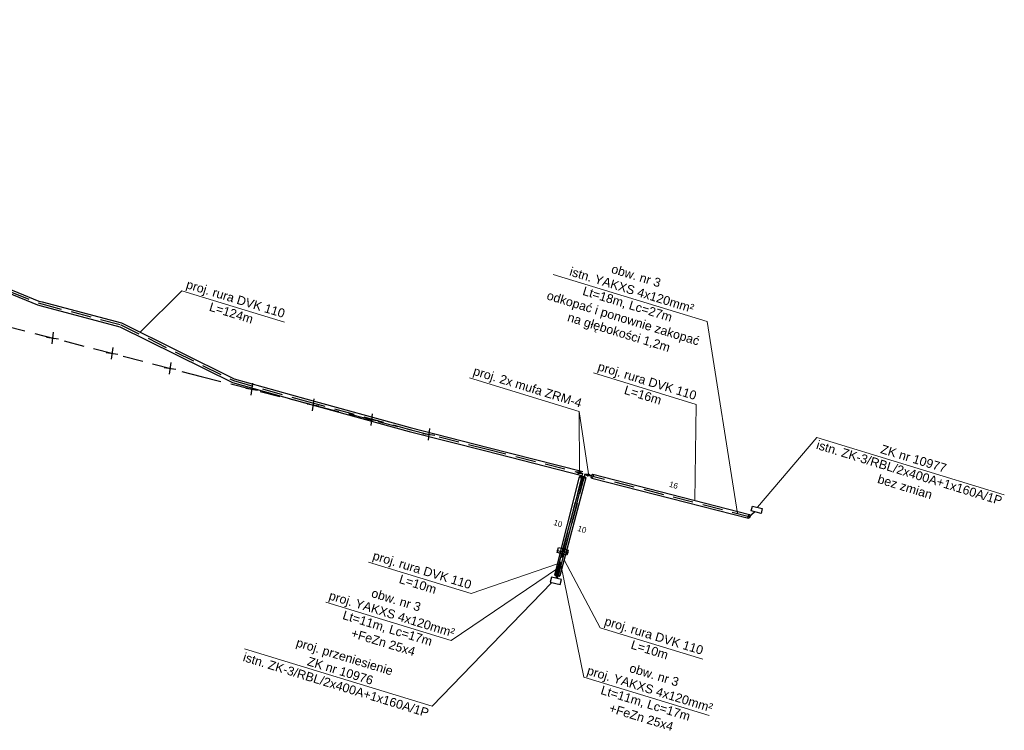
# Model space of a CAD drawing. Header units: metres. Extents: x 7458103 to 7458827, y 5635995 to 5636185.
# Tile 6 of 6: x 7458730 to 7458827, y 5635995 to 5636065. Entities that reach past the tile are written whole.
import ezdxf

# ---------------------------------------------------------------- set-up
doc = ezdxf.new("R2010")
doc.units = ezdxf.units.M
doc.linetypes.add('JIS_02_2.0', pattern=[3, 2, -1])
doc.layers.add('el demontaż', color=1, linetype='Continuous', lineweight=30)
doc.layers.add('el proj. mufa', color=1, linetype='Continuous', lineweight=18)
for name, color, linetype, true_color in [('el istn. linia kablowa', 7, 'Continuous', 0x000000), ('el istn. złącze', 7, 'Continuous', 0x000000), ('el opis', 7, 'Continuous', 0x000000)]:
    doc.layers.add(name, color=color, linetype=linetype, true_color=true_color)
for name, color, linetype in [('el proj. linia kablowa', 1, 'Continuous'), ('el proj. rura', 1, 'Continuous'), ('el proj. złącze', 1, 'Continuous')]:
    doc.layers.add(name, color=color, linetype=linetype)
doc.styles.add('ARIAL', font='arial.ttf')
doc.styles.get("Standard").update_dxf_attribs({"font": 'arial.ttf'})
doc.dimstyles.get("Standard").update_dxf_attribs({"dimtxt": 0.18, "dimasz": 0.18, "dimexe": 0.18, "dimexo": 0.0625, "dimgap": 0.09, "dimtad": 0, "dimtih": 1, "dimtoh": 1, "dimdec": 4, "dimzin": 0, "dimdsep": 46, "dimtxsty": 'Standard', "dimcen": 0.09, "dimadec": 0, "dimazin": 0, "dimtfac": 1, "dimtdec": 4, "dimtofl": 0, "dimtmove": 0, "dimatfit": 3, "dimfxl": 0, "dimtolj": 1, "dimtzin": 0, "dimarcsym": 0})

# ---------------------------------------------------------------- blocks, each defined once
blk = doc.blocks.new('*D29823')
at = {"color": 0, "insert": (7483955.51, 5621872.42), "char_height": 1, "attachment_point": 5}
blk.add_mtext('\\A1;10', dxfattribs=at)
blk = doc.blocks.new('_None')
blk = doc.blocks.new('*D29878')
at = {"color": 0, "insert": (7483960.3, 5621854.77), "char_height": 1, "attachment_point": 5}
blk.add_mtext('\\A1;10', dxfattribs=at)
blk = doc.blocks.new('*D30318')
at = {"color": 0, "insert": (7483971.95, 5621866.3), "char_height": 1, "attachment_point": 5}
blk.add_mtext('\\A1;16', dxfattribs=at)
blk = doc.blocks.new('*U29822')
at = {"color": 1}
for points in [[(7483957.61286, 5621863.61925), (7483956.74017, 5621881.38603)], [(7483958.31149, 5621863.65357), (7483957.43881, 5621881.42035)]]:
    blk.add_lwpolyline(points, dxfattribs=at)
for centre in [(7483957.08949, 5621881.40319), (7483957.96217, 5621863.63641)]:
    blk.add_ellipse(centre, major_axis=(-0.34932, -0.01716), ratio=0.466062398, start_param=-3.141592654, end_param=3.141592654, dxfattribs=at)
at = {"color": 18, "true_color": 0x000000}
dim = blk.add_aligned_dim(p1=(7483957.96217, 5621863.63641), p2=(7483957.08949, 5621881.40319), distance=2.01601, dimstyle='Standard', override={"dimscale": 1, "dimtxt": 1, "dimtih": 1, "dimtoh": 1, "dimlfac": 0.56, "dimrnd": 0.1, "dimzin": 8, "dimblk1": 'None', "dimblk2": 'None', "dimsah": 1, "dimse1": 1, "dimse2": 1, "dimsd1": 1, "dimsd2": 1, "dimlwd": 0}, dxfattribs=at)
dim.commit()
dim.dimension.update_dxf_attribs({"geometry": '*D29823', "text_midpoint": (7483955.51225, 5621872.42089)})
blk = doc.blocks.new('*U29877')
at = {"color": 1}
for points in [[(7483957.61266, 5621863.62383), (7483958.25563, 5621845.75531)], [(7483958.31169, 5621863.64899), (7483958.95466, 5621845.78047)]]:
    blk.add_lwpolyline(points, dxfattribs=at)
for centre in [(7483957.96217, 5621863.63641), (7483958.60514, 5621845.7679)]:
    blk.add_ellipse(centre, major_axis=(0.34951, 0.01258), ratio=0.466062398, start_param=-3.141592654, end_param=3.141592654, dxfattribs=at)
at = {"color": 18, "true_color": 0x000000}
dim = blk.add_aligned_dim(p1=(7483957.96217, 5621863.63641), p2=(7483958.60514, 5621845.7679), distance=2.01601, dimstyle='Standard', override={"dimscale": 1, "dimtxt": 1, "dimtih": 1, "dimtoh": 1, "dimlfac": 0.56, "dimrnd": 0.1, "dimzin": 8, "dimblk1": 'None', "dimblk2": 'None', "dimsah": 1, "dimse1": 1, "dimse2": 1, "dimsd1": 1, "dimsd2": 1, "dimlwd": 0}, dxfattribs=at)
dim.commit()
dim.dimension.update_dxf_attribs({"geometry": '*D29878', "text_midpoint": (7483960.29836, 5621854.77465)})
blk = doc.blocks.new('*U30317')
at = {"color": 1}
for points in [[(7483957.78332, 5621863.97832), (7483986.27128, 5621865.28476)], [(7483957.81537, 5621863.27957), (7483986.30332, 5621864.58601)]]:
    blk.add_lwpolyline(points, dxfattribs=at)
for centre in [(7483986.2873, 5621864.93539), (7483957.79934, 5621863.62894)]:
    blk.add_ellipse(centre, major_axis=(-0.01602, 0.34937), ratio=0.466062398, start_param=-3.141592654, end_param=3.141592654, dxfattribs=at)
at = {"color": 18, "true_color": 0x000000}
dim = blk.add_aligned_dim(p1=(7483957.79934, 5621863.62894), p2=(7483986.2873, 5621864.93539), distance=2.01601, dimstyle='Standard', override={"dimscale": 1, "dimtxt": 1, "dimtih": 1, "dimtoh": 1, "dimlfac": 0.56, "dimrnd": 0.1, "dimzin": 8, "dimblk1": 'None', "dimblk2": 'None', "dimsah": 1, "dimse1": 1, "dimse2": 1, "dimsd1": 1, "dimsd2": 1, "dimlwd": 0}, dxfattribs=at)
dim.commit()
dim.dimension.update_dxf_attribs({"geometry": '*D30318', "text_midpoint": (7483971.95096, 5621866.29606)})

msp = doc.modelspace()

# ---------------------------------------------------------------- hatches: boundary and pattern name
at = {"layer": 'el proj. mufa'}
h = msp.add_hatch(color=256, dxfattribs=at)
h.dxf.hatch_style = 1
h.set_gradient(color1=(255, 0, 0), color2=(255, 0, 0), tint=1)
h.paths.add_polyline_path([(7458785.5, 5636020.02), (7458785.154, 5636019.97), (7458784.873, 5636020.18), (7458785.22, 5636020.23)])
h = msp.add_hatch(color=256, dxfattribs=at)
h.dxf.hatch_style = 1
h.set_gradient(color1=(255, 0, 0), color2=(255, 0, 0), tint=1)
h.paths.add_polyline_path([(7458786.366, 5636019.789), (7458786.02, 5636019.74), (7458785.74, 5636019.95), (7458786.087, 5636019.999)])

# ---------------------------------------------------------------- linework, layer by layer
at = {"layer": 'el demontaż', "linetype": 'Continuous'}
for points in [[(7458733.302, 5636033.972), (7458733.154, 5636032.806)], [(7458732.647, 5636033.479), (7458733.809, 5636033.3)], [(7458739.17, 5636032.458), (7458739.022, 5636031.291)], [(7458738.515, 5636031.964), (7458739.677, 5636031.785)], [(7458744.231, 5636030.489), (7458745.393, 5636030.31)], [(7458744.887, 5636030.983), (7458744.738, 5636029.816)], [(7458752.299, 5636028.423), (7458753.462, 5636028.244)], [(7458752.955, 5636028.916), (7458752.806, 5636027.75)], [(7458759.002, 5636027.375), (7458758.854, 5636026.209)], [(7458758.347, 5636026.882), (7458759.509, 5636026.703)], [(7458764.106, 5636025.414), (7458765.268, 5636025.235)], [(7458764.761, 5636025.908), (7458764.613, 5636024.741)], [(7458770.426, 5636024.464), (7458770.278, 5636023.297)], [(7458769.771, 5636023.97), (7458770.933, 5636023.791)], [(7458783.624, 5636012.913), (7458783.476, 5636011.747)], [(7458782.969, 5636012.42), (7458784.131, 5636012.24)]]:
    msp.add_lwpolyline(points, dxfattribs=at)
at = {"layer": 'el istn. linia kablowa', "linetype": 'JIS_02_2.0', "lineweight": 30}
for points in [[(7458670.545, 5636061.084), (7458670.7, 5636060.49), (7458671.215, 5636060.235), (7458716.95, 5636037.59), (7458747.91, 5636029.6), (7458768.614, 5636024.324)], [(7458785.74, 5636019.95), (7458801.94, 5636015.79), (7458802.46, 5636016.241)]]:
    msp.add_lwpolyline(points, dxfattribs=at)
at = {"layer": 'el istn. złącze', "linetype": 'Continuous', "lineweight": 30}
for points in [[(7458802.143, 5636016.322), (7458802.268, 5636016.807), (7458803.237, 5636016.558), (7458803.112, 5636016.073), (7458802.143, 5636016.322)], [(7458783.135, 5636012.704), (7458784.098, 5636012.438), (7458783.965, 5636011.956), (7458783.002, 5636012.222), (7458783.135, 5636012.704)]]:
    msp.add_lwpolyline(points, dxfattribs=at)
at = {"layer": 'el opis', "lineweight": 18}
for p, q in [((7458782.619, 5636039.654), (7458797.806, 5636035.01)), ((7458741.875, 5636033.964), (7458745.985, 5636038.032)), ((7458797.806, 5636035.01), (7458800.806, 5636016.081)), ((7458796.593, 5636017.365), (7458796.717, 5636026.834, -0.54)), ((7458785.22, 5636020.23), (7458785.18, 5636026.136)), ((7458786.087, 5636019.999), (7458785.18, 5636026.136)), ((7458802.752, 5636016.682), (7458808.617, 5636023.569)), ((7458772.553, 5636003.54), (7458783.143, 5636010.715)), ((7458783.038, 5636011.099), (7458774.517, 5636008.175)), ((7458785.644, 5635999.923), (7458783.362, 5636011.056)), ((7458783.686, 5636011.508), (7458787.242, 5636004.802)), ((7458782.489, 5636009.268), (7458770.672, 5635997.058)), ((7458760.192, 5636007.32), (7458772.553, 5636003.54)), ((7458785.644, 5635999.923), (7458798.004, 5635996.143))]:
    msp.add_line(p, q, dxfattribs=at)
for points in [[(7458745.985, 5636038.032), (7458756.12, 5636034.933)], [(7458774.369, 5636029.441), (7458785.18, 5636026.136)], [(7458808.617, 5636023.569), (7458827.105, 5636017.916)], [(7458764.382, 5636011.273), (7458774.517, 5636008.175)], [(7458787.242, 5636004.802), (7458797.377, 5636001.704)], [(7458752.184, 5636002.71), (7458770.672, 5635997.058)]]:
    msp.add_lwpolyline(points, dxfattribs=at)
at = {"layer": 'el opis', "lineweight": 18, "elevation": -0.54}
msp.add_lwpolyline([(7458786.582, 5636029.933), (7458796.717, 5636026.834)], dxfattribs=at)
at = {"layer": 'el proj. linia kablowa', "color": 1, "linetype": 'JIS_02_2.0', "lineweight": 30}
for points in [[(7458671.234, 5636064.698), (7458671.12, 5636064.459), (7458675.108, 5636062.465), (7458682.085, 5636058.977), (7458687.109, 5636056.466), (7458694.086, 5636052.978), (7458695.676, 5636052.184), (7458702.653, 5636048.696), (7458710.507, 5636044.77), (7458711.399, 5636044.327), (7458714.602, 5636042.787), (7458719.294, 5636042.05), (7458723.489, 5636040.263), (7458731.81, 5636036.843), (7458732.164, 5636036.754), (7458739.969, 5636034.684), (7458751.068, 5636029.179), (7458758.16, 5636027.183), (7458768.458, 5636024.366), (7458776.015, 5636022.437), (7458785.5, 5636020.02)], [(7458785.5, 5636020.02), (7458782.883, 5636009.69)], [(7458785.74, 5636019.95), (7458782.991, 5636009.665)]]:
    msp.add_lwpolyline(points, dxfattribs=at)
at = {"layer": 'el proj. mufa'}
for points in [[(7458785.5, 5636020.02), (7458785.154, 5636019.97), (7458784.873, 5636020.18), (7458785.22, 5636020.23), (7458785.5, 5636020.02)], [(7458785.154, 5636019.97), (7458785.22, 5636020.23)], [(7458786.366, 5636019.789), (7458786.02, 5636019.74), (7458785.74, 5636019.95), (7458786.087, 5636019.999), (7458786.366, 5636019.789)], [(7458786.02, 5636019.74), (7458786.087, 5636019.999)]]:
    msp.add_lwpolyline(points, dxfattribs=at)
at = {"layer": 'el proj. rura'}
for points in [[(7458671.054, 5636064.784), (7458670.855, 5636064.368), (7458675.019, 5636062.286), (7458681.996, 5636058.799), (7458687.02, 5636056.287), (7458693.996, 5636052.799), (7458695.587, 5636052.005), (7458702.563, 5636048.517), (7458710.418, 5636044.59), (7458711.311, 5636044.148), (7458714.542, 5636042.594), (7458719.239, 5636041.857), (7458723.412, 5636040.079), (7458731.748, 5636036.652), (7458732.115, 5636036.561), (7458739.889, 5636034.498), (7458750.979, 5636029), (7458758.106, 5636026.991), (7458768.407, 5636024.173), (7458775.965, 5636022.244), (7458785.451, 5636019.826)], [(7458671.415, 5636064.612), (7458671.385, 5636064.55), (7458675.198, 5636062.644), (7458682.174, 5636059.156), (7458687.199, 5636056.645), (7458694.175, 5636053.157), (7458695.765, 5636052.362), (7458702.742, 5636048.875), (7458710.597, 5636044.949), (7458711.486, 5636044.507), (7458714.663, 5636042.98), (7458719.35, 5636042.244), (7458723.567, 5636040.448), (7458731.873, 5636037.033), (7458732.214, 5636036.948), (7458740.05, 5636034.869), (7458751.14, 5636029.366), (7458758.213, 5636027.376), (7458768.509, 5636024.56), (7458776.064, 5636022.631), (7458785.549, 5636020.214)]]:
    msp.add_lwpolyline(points, dxfattribs=at)
at = {"layer": 'el proj. złącze', "color": 1, "linetype": 'Continuous', "lineweight": 30}
msp.add_lwpolyline([(7458782.444, 5636009.792), (7458782.331, 5636009.305), (7458783.305, 5636009.079), (7458783.418, 5636009.566), (7458782.444, 5636009.792)], dxfattribs=at)

# ---------------------------------------------------------------- block references
at = {"layer": 'el proj. rura', "xscale": 0.5600000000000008, "yscale": 0.5599999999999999, "zscale": 0.5599999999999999, "rotation": 342.9724680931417}
for name, p in [('*U30317', (2529582.9, 3853042.39)), ('*U29822', (2529579.298, 3853032.638)), ('*U29877', (2529581.996, 3853042.289))]:
    msp.add_blockref(name, p, dxfattribs=at)

# ---------------------------------------------------------------- texts
at = {"layer": 'el opis', "char_height": 0.8726, "attachment_point": 1, "rotation": 343}
for s, insert, width in [('\\pxqc;obw. nr 3\\Pistn. YAKXS 4x120mm²\\PLt=18m, Lc=27m\\Podkopać i ponownie zakopać\\Pna głębokości 1,2m', (7458782.598, 5636042.48), 17.40906), ('\\pxqc;obw. nr 3\\Pproj. YAKXS 4x120mm²\\PLt=11m, Lc=17m\\P+FeZn 25x4', (7458760.759, 5636009.945), 13.58308), ('\\pxqc;obw. nr 3\\Pproj. YAKXS 4x120mm²\\PLt=11m, Lc=17m\\P+FeZn 25x4', (7458786.211, 5636002.548), 13.58308)]:
    msp.add_mtext(s, dxfattribs=dict(at, insert=insert, width=width))
at = {"layer": 'el opis', "attachment_point": 1, "rotation": 343, "style": 'ARIAL'}
for s, insert, char_height, width in [('\\pxqc;proj. rura DVK 110\\PL=124m', (7458744.59, 5636039.758), 0.8726, 14.28812), ('\\pxqc;proj. 2x mufa ZRM-4', (7458774.528, 5636030.712, -0.54), 0.87265, 11.8998), ('\\pxqc;proj. rura DVK 110\\PL=16m', (7458785.187, 5636031.659, -0.54), 0.8726, 14.28812), ('\\pxqc;ZK nr 10977\\Pistn. ZK-3/RBL/2x400A+1x160A/1P\\Pbez zmian', (7458807.794, 5636025.115, -0.54), 0.87265, 21.94846), ('\\pxqc;proj. rura DVK 110\\PL=10m', (7458762.988, 5636012.999), 0.8726, 14.28812), ('\\pxqc;proj. rura DVK 110\\PL=10m', (7458785.848, 5636006.528), 0.8726, 14.28812), ('\\pxqc;proj. przeniesienie\\PZK nr 10976\\Pistn. ZK-3/RBL/2x400A+1x160A/1P', (7458751.677, 5636005.575, -0.54), 0.87265, 21.94846)]:
    msp.add_mtext(s, dxfattribs=dict(at, insert=insert, char_height=char_height, width=width))

doc.saveas('drawing.dxf')
